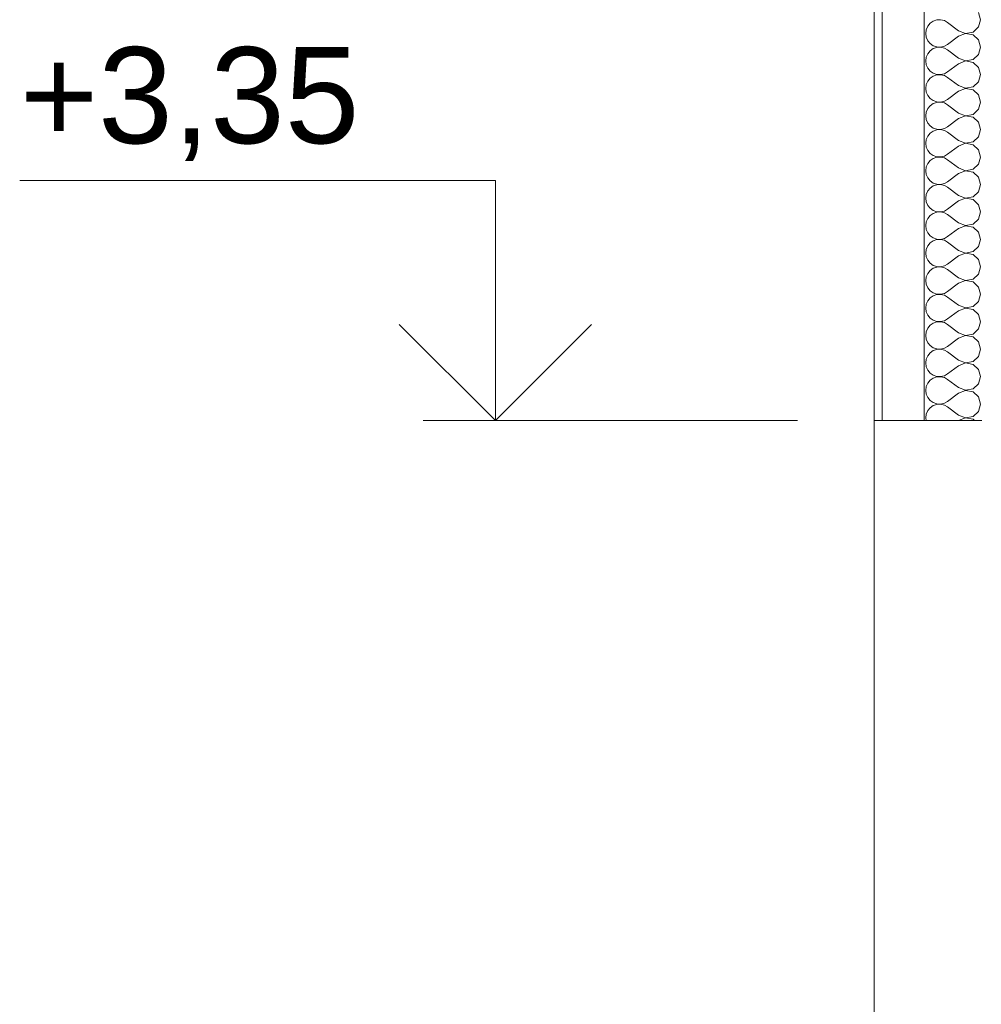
# Model space of a CAD drawing. Header units: millimetres. Extents: x -7244281 to -6598479, y 5719953 to 5938280.
# Tile 34 of 73: x -6719154 to -6716653, y 5730381 to 5732943. Entities that reach past the tile are written whole.
import ezdxf

# ---------------------------------------------------------------- set-up
doc = ezdxf.new("R2010")
doc.units = ezdxf.units.MM
doc.header["$MEASUREMENT"] = 0
for name, color, linetype in [('АР-Стены_внешние_.АР', 7, 'Continuous'), ('АР-Чертеж-Размеры.АР', 7, 'Continuous'), ('Двери Archicad', 7, 'Continuous')]:
    doc.layers.add(name, color=color, linetype=linetype)
for name, color, linetype, lineweight in [('АР-Стены_внешние_.АР_Ном._пера__1', 7, 'Continuous', 0), ('АР-Чертеж-Размеры.АР_Ном._пера__1', 7, 'Continuous', 0), ('Двери Archicad_Ном._пера__1', 7, 'Continuous', 20)]:
    doc.layers.add(name, color=color, linetype=linetype, lineweight=lineweight)
doc.styles.add('РЎР“Р•РќР•Р\xa0Р\x98Р\xa0_РЎРўР\x98Р›Р¬_2', font='GOST_Common.ttf')
doc.styles.add('РЎР“Р•РќР•Р\xa0Р\x98Р\xa0_РЎРўР\x98Р›Р¬_4', font='arial.ttf')
doc.dimstyles.new('СГЕНЕРИР_СТИЛЬ__3', dxfattribs={"dimtxt": 200, "dimasz": 142.5, "dimexe": 0.18, "dimexo": 300000, "dimgap": 0, "dimtad": 1, "dimlfac": 0.001, "dimzin": 0, "dimdsep": 46, "dimtxsty": 'РЎР“Р•РќР•Р\xa0Р\x98Р\xa0_РЎРўР\x98Р›Р¬_2', "dimblk": 'ARROWHEAD_6', "dimblk1": 'ARROWHEAD_6', "dimblk2": 'ARROWHEAD_6', "dimcen": 0.09, "dimclrd": 7, "dimclre": 7, "dimclrt": 7, "dimadec": 0, "dimazin": 0, "dimtfac": 1, "dimtdec": 4, "dimtmove": 0, "dimatfit": 3, "dimfxl": 1, "dimtolj": 1, "dimtzin": 0, "dimarcsym": 0})

# ---------------------------------------------------------------- blocks, each defined once
blk = doc.blocks.new('*X88', base_point=(-6165324.7, 5728550))
at = {"layer": 'АР-Стены_внешние_.АР_Ном._пера__1', "color": 7, "linetype": 'Continuous', "lineweight": 0}
for p, q in [((-6716654.6, 5732942.8), (-6716659.9, 5732961.6)), ((-6716785.8, 5732933.5), (-6716792.1, 5732925.9)), ((-6716777.7, 5732939.1), (-6716785.8, 5732933.5)), ((-6716768.4, 5732942.2), (-6716777.7, 5732939.1)), ((-6716758.5, 5732942.7), (-6716768.4, 5732942.2)), ((-6716748.9, 5732940.4), (-6716758.5, 5732942.7)), ((-6716740.3, 5732935.7), (-6716748.9, 5732940.4)), ((-6716711.7, 5732914.3), (-6716740.3, 5732935.7)), ((-6716659.9, 5732924), (-6716654.6, 5732942.8)), ((-6716796.1, 5732916.9), (-6716797.4, 5732907.1)), ((-6716792.1, 5732925.9), (-6716796.1, 5732916.9)), ((-6716711.7, 5732914.3), (-6716693.5, 5732907.3)), ((-6716693.5, 5732907.3), (-6716674.3, 5732910.9)), ((-6716674.3, 5732910.9), (-6716659.9, 5732924)), ((-6716797.4, 5732907.1), (-6716796.1, 5732897.3)), ((-6716796.1, 5732897.3), (-6716792.1, 5732888.3)), ((-6716792.1, 5732888.3), (-6716785.8, 5732880.7)), ((-6716711.7, 5732900), (-6716740.3, 5732878.5)), ((-6716693.5, 5732907), (-6716711.7, 5732900)), ((-6716674.3, 5732903.3), (-6716693.5, 5732907)), ((-6716659.9, 5732890.2), (-6716674.3, 5732903.3)), ((-6716654.6, 5732871.4), (-6716659.9, 5732890.2)), ((-6716785.8, 5732862), (-6716792.1, 5732854.5)), ((-6716785.8, 5732880.7), (-6716777.7, 5732875.2)), ((-6716777.7, 5732867.6), (-6716785.8, 5732862)), ((-6716777.7, 5732875.2), (-6716768.4, 5732872)), ((-6716768.4, 5732870.8), (-6716777.7, 5732867.6)), ((-6716768.4, 5732872), (-6716758.5, 5732871.5)), ((-6716758.5, 5732871.3), (-6716768.4, 5732870.8)), ((-6716758.5, 5732871.5), (-6716748.9, 5732873.8)), ((-6716748.9, 5732869), (-6716758.5, 5732871.3)), ((-6716748.9, 5732873.8), (-6716740.3, 5732878.5)), ((-6716740.3, 5732864.3), (-6716748.9, 5732869)), ((-6716711.7, 5732842.8), (-6716740.3, 5732864.3)), ((-6716659.9, 5732852.6), (-6716654.6, 5732871.4)), ((-6716796.1, 5732845.4), (-6716797.4, 5732835.7)), ((-6716797.4, 5732835.7), (-6716796.1, 5732825.9)), ((-6716792.1, 5732854.5), (-6716796.1, 5732845.4)), ((-6716711.7, 5732842.8), (-6716693.5, 5732835.8)), ((-6716693.5, 5732835.5), (-6716711.7, 5732828.5)), ((-6716693.5, 5732835.8), (-6716674.3, 5732839.5)), ((-6716674.3, 5732831.9), (-6716693.5, 5732835.5)), ((-6716674.3, 5732839.5), (-6716659.9, 5732852.6)), ((-6716659.9, 5732818.7), (-6716674.3, 5732831.9)), ((-6716796.1, 5732825.9), (-6716792.1, 5732816.9)), ((-6716792.1, 5732816.9), (-6716785.8, 5732809.3)), ((-6716785.8, 5732809.3), (-6716777.7, 5732803.7)), ((-6716748.9, 5732802.3), (-6716740.3, 5732807.1)), ((-6716711.7, 5732828.5), (-6716740.3, 5732807.1)), ((-6716654.6, 5732800), (-6716659.9, 5732818.7)), ((-6716792.1, 5732783), (-6716796.1, 5732774)), ((-6716785.8, 5732790.6), (-6716792.1, 5732783)), ((-6716777.7, 5732796.2), (-6716785.8, 5732790.6)), ((-6716777.7, 5732803.7), (-6716768.4, 5732800.6)), ((-6716768.4, 5732799.3), (-6716777.7, 5732796.2)), ((-6716768.4, 5732800.6), (-6716758.5, 5732800.1)), ((-6716758.5, 5732799.8), (-6716768.4, 5732799.3)), ((-6716758.5, 5732800.1), (-6716748.9, 5732802.3)), ((-6716748.9, 5732797.6), (-6716758.5, 5732799.8)), ((-6716740.3, 5732792.8), (-6716748.9, 5732797.6)), ((-6716711.7, 5732771.4), (-6716740.3, 5732792.8)), ((-6716674.3, 5732768), (-6716659.9, 5732781.2)), ((-6716659.9, 5732781.2), (-6716654.6, 5732800)), ((-6716796.1, 5732774), (-6716797.4, 5732764.3)), ((-6716797.4, 5732764.3), (-6716796.1, 5732754.5)), ((-6716796.1, 5732754.5), (-6716792.1, 5732745.5)), ((-6716711.7, 5732757.1), (-6716740.3, 5732735.7)), ((-6716711.7, 5732771.4), (-6716693.5, 5732764.4)), ((-6716693.5, 5732764.1), (-6716711.7, 5732757.1)), ((-6716693.5, 5732764.4), (-6716674.3, 5732768)), ((-6716674.3, 5732760.5), (-6716693.5, 5732764.1)), ((-6716659.9, 5732747.3), (-6716674.3, 5732760.5)), ((-6716792.1, 5732745.5), (-6716785.8, 5732737.9)), ((-6716785.8, 5732737.9), (-6716777.7, 5732732.3)), ((-6716777.7, 5732732.3), (-6716768.4, 5732729.2)), ((-6716768.4, 5732727.9), (-6716777.7, 5732724.8)), ((-6716768.4, 5732729.2), (-6716758.5, 5732728.7)), ((-6716758.5, 5732728.4), (-6716768.4, 5732727.9)), ((-6716758.5, 5732728.7), (-6716748.9, 5732730.9)), ((-6716748.9, 5732726.2), (-6716758.5, 5732728.4)), ((-6716748.9, 5732730.9), (-6716740.3, 5732735.7)), ((-6716654.6, 5732728.5), (-6716659.9, 5732747.3)), ((-6716659.9, 5732709.8), (-6716654.6, 5732728.5)), ((-6716796.1, 5732702.6), (-6716797.4, 5732692.8)), ((-6716792.1, 5732711.6), (-6716796.1, 5732702.6)), ((-6716785.8, 5732719.2), (-6716792.1, 5732711.6)), ((-6716777.7, 5732724.8), (-6716785.8, 5732719.2)), ((-6716740.3, 5732721.4), (-6716748.9, 5732726.2)), ((-6716711.7, 5732700), (-6716740.3, 5732721.4)), ((-6716674.3, 5732696.6), (-6716659.9, 5732709.8)), ((-6716797.4, 5732692.8), (-6716796.1, 5732683.1)), ((-6716796.1, 5732683.1), (-6716792.1, 5732674)), ((-6716711.7, 5732685.7), (-6716740.3, 5732664.3)), ((-6716711.7, 5732700), (-6716693.5, 5732693)), ((-6716693.5, 5732692.7), (-6716711.7, 5732685.7)), ((-6716693.5, 5732693), (-6716674.3, 5732696.6)), ((-6716674.3, 5732689.1), (-6716693.5, 5732692.7)), ((-6716659.9, 5732675.9), (-6716674.3, 5732689.1)), ((-6716792.1, 5732674), (-6716785.8, 5732666.5)), ((-6716785.8, 5732666.5), (-6716777.7, 5732660.9)), ((-6716777.7, 5732653.3), (-6716785.8, 5732647.8)), ((-6716777.7, 5732660.9), (-6716768.4, 5732657.7)), ((-6716768.4, 5732656.5), (-6716777.7, 5732653.3)), ((-6716768.4, 5732657.7), (-6716758.5, 5732657.3)), ((-6716758.5, 5732657), (-6716768.4, 5732656.5)), ((-6716758.5, 5732657.3), (-6716748.9, 5732659.5)), ((-6716748.9, 5732654.7), (-6716758.5, 5732657)), ((-6716748.9, 5732659.5), (-6716740.3, 5732664.3)), ((-6716740.3, 5732650), (-6716748.9, 5732654.7)), ((-6716654.6, 5732657.1), (-6716659.9, 5732675.9)), ((-6716659.9, 5732638.3), (-6716654.6, 5732657.1)), ((-6716796.1, 5732631.2), (-6716797.4, 5732621.4)), ((-6716792.1, 5732640.2), (-6716796.1, 5732631.2)), ((-6716785.8, 5732647.8), (-6716792.1, 5732640.2)), ((-6716711.7, 5732628.5), (-6716740.3, 5732650)), ((-6716711.7, 5732628.5), (-6716693.5, 5732621.5)), ((-6716674.3, 5732625.2), (-6716659.9, 5732638.3)), ((-6716797.4, 5732621.4), (-6716796.1, 5732611.6)), ((-6716796.1, 5732611.6), (-6716792.1, 5732602.6)), ((-6716792.1, 5732602.6), (-6716785.8, 5732595)), ((-6716711.7, 5732614.3), (-6716740.3, 5732592.8)), ((-6716693.5, 5732621.3), (-6716711.7, 5732614.3)), ((-6716693.5, 5732621.5), (-6716674.3, 5732625.2)), ((-6716674.3, 5732617.6), (-6716693.5, 5732621.3)), ((-6716659.9, 5732604.5), (-6716674.3, 5732617.6)), ((-6716654.6, 5732585.7), (-6716659.9, 5732604.5)), ((-6716785.8, 5732576.3), (-6716792.1, 5732568.7)), ((-6716785.8, 5732595), (-6716777.7, 5732589.5)), ((-6716777.7, 5732581.9), (-6716785.8, 5732576.3)), ((-6716777.7, 5732589.5), (-6716768.4, 5732586.3)), ((-6716768.4, 5732585.1), (-6716777.7, 5732581.9)), ((-6716768.4, 5732586.3), (-6716758.5, 5732585.8)), ((-6716758.5, 5732585.5), (-6716768.4, 5732585.1)), ((-6716758.5, 5732585.8), (-6716748.9, 5732588.1)), ((-6716748.9, 5732583.3), (-6716758.5, 5732585.5)), ((-6716748.9, 5732588.1), (-6716740.3, 5732592.8)), ((-6716740.3, 5732578.5), (-6716748.9, 5732583.3)), ((-6716711.7, 5732557.1), (-6716740.3, 5732578.5)), ((-6716659.9, 5732566.9), (-6716654.6, 5732585.7)), ((-6716796.1, 5732559.7), (-6716797.4, 5732550)), ((-6716797.4, 5732550), (-6716796.1, 5732540.2)), ((-6716792.1, 5732568.7), (-6716796.1, 5732559.7)), ((-6716711.7, 5732557.1), (-6716693.5, 5732550.1)), ((-6716693.5, 5732549.8), (-6716711.7, 5732542.8)), ((-6716693.5, 5732550.1), (-6716674.3, 5732553.7)), ((-6716674.3, 5732546.2), (-6716693.5, 5732549.8)), ((-6716674.3, 5732553.7), (-6716659.9, 5732566.9)), ((-6716796.1, 5732540.2), (-6716792.1, 5732531.2)), ((-6716792.1, 5732531.2), (-6716785.8, 5732523.6)), ((-6716785.8, 5732523.6), (-6716777.7, 5732518)), ((-6716711.7, 5732542.8), (-6716740.3, 5732521.4)), ((-6716659.9, 5732533), (-6716674.3, 5732546.2)), ((-6716654.6, 5732514.3), (-6716659.9, 5732533)), ((-6716785.8, 5732504.9), (-6716792.1, 5732497.3)), ((-6716777.7, 5732510.5), (-6716785.8, 5732504.9)), ((-6716777.7, 5732518), (-6716768.4, 5732514.9)), ((-6716768.4, 5732513.6), (-6716777.7, 5732510.5)), ((-6716768.4, 5732514.9), (-6716758.5, 5732514.4)), ((-6716758.5, 5732514.1), (-6716768.4, 5732513.6)), ((-6716758.5, 5732514.4), (-6716748.9, 5732516.6)), ((-6716748.9, 5732511.9), (-6716758.5, 5732514.1)), ((-6716748.9, 5732516.6), (-6716740.3, 5732521.4)), ((-6716740.3, 5732507.1), (-6716748.9, 5732511.9)), ((-6716711.7, 5732485.7), (-6716740.3, 5732507.1)), ((-6716659.9, 5732495.5), (-6716654.6, 5732514.3)), ((-6716796.1, 5732488.3), (-6716797.4, 5732478.5)), ((-6716797.4, 5732478.5), (-6716796.1, 5732468.8)), ((-6716792.1, 5732497.3), (-6716796.1, 5732488.3)), ((-6716711.7, 5732485.7), (-6716693.5, 5732478.7)), ((-6716693.5, 5732478.4), (-6716711.7, 5732471.4)), ((-6716693.5, 5732478.7), (-6716674.3, 5732482.3)), ((-6716674.3, 5732474.8), (-6716693.5, 5732478.4)), ((-6716674.3, 5732482.3), (-6716659.9, 5732495.5)), ((-6716659.9, 5732461.6), (-6716674.3, 5732474.8)), ((-6716796.1, 5732468.8), (-6716792.1, 5732459.8)), ((-6716792.1, 5732459.8), (-6716785.8, 5732452.2)), ((-6716785.8, 5732452.2), (-6716777.7, 5732446.6)), ((-6716777.7, 5732446.6), (-6716768.4, 5732443.4)), ((-6716748.9, 5732445.2), (-6716740.3, 5732450)), ((-6716711.7, 5732471.4), (-6716740.3, 5732450)), ((-6716654.6, 5732442.8), (-6716659.9, 5732461.6)), ((-6716792.1, 5732425.9), (-6716796.1, 5732416.9)), ((-6716785.8, 5732433.5), (-6716792.1, 5732425.9)), ((-6716777.7, 5732439.1), (-6716785.8, 5732433.5)), ((-6716768.4, 5732442.2), (-6716777.7, 5732439.1)), ((-6716768.4, 5732443.4), (-6716758.5, 5732443)), ((-6716758.5, 5732442.7), (-6716768.4, 5732442.2)), ((-6716758.5, 5732443), (-6716748.9, 5732445.2)), ((-6716748.9, 5732440.4), (-6716758.5, 5732442.7)), ((-6716740.3, 5732435.7), (-6716748.9, 5732440.4)), ((-6716711.7, 5732414.3), (-6716740.3, 5732435.7)), ((-6716674.3, 5732410.9), (-6716659.9, 5732424)), ((-6716659.9, 5732424), (-6716654.6, 5732442.8)), ((-6716796.1, 5732416.9), (-6716797.4, 5732407.1)), ((-6716797.4, 5732407.1), (-6716796.1, 5732397.3)), ((-6716796.1, 5732397.3), (-6716792.1, 5732388.3)), ((-6716711.7, 5732400), (-6716740.3, 5732378.5)), ((-6716711.7, 5732414.3), (-6716693.5, 5732407.3)), ((-6716693.5, 5732407), (-6716711.7, 5732400)), ((-6716693.5, 5732407.3), (-6716674.3, 5732410.9)), ((-6716674.3, 5732403.3), (-6716693.5, 5732407)), ((-6716659.9, 5732390.2), (-6716674.3, 5732403.3)), ((-6716792.1, 5732388.3), (-6716785.8, 5732380.7)), ((-6716785.8, 5732380.7), (-6716777.7, 5732375.2)), ((-6716777.7, 5732375.2), (-6716768.4, 5732372)), ((-6716768.4, 5732370.8), (-6716777.7, 5732367.6)), ((-6716768.4, 5732372), (-6716758.5, 5732371.5)), ((-6716758.5, 5732371.3), (-6716768.4, 5732370.8)), ((-6716758.5, 5732371.5), (-6716748.9, 5732373.8)), ((-6716748.9, 5732369), (-6716758.5, 5732371.3)), ((-6716748.9, 5732373.8), (-6716740.3, 5732378.5)), ((-6716654.6, 5732371.4), (-6716659.9, 5732390.2)), ((-6716659.9, 5732352.6), (-6716654.6, 5732371.4)), ((-6716796.1, 5732345.4), (-6716797.4, 5732335.7)), ((-6716792.1, 5732354.5), (-6716796.1, 5732345.4)), ((-6716785.8, 5732362), (-6716792.1, 5732354.5)), ((-6716777.7, 5732367.6), (-6716785.8, 5732362)), ((-6716740.3, 5732364.3), (-6716748.9, 5732369)), ((-6716711.7, 5732342.8), (-6716740.3, 5732364.3)), ((-6716674.3, 5732339.5), (-6716659.9, 5732352.6)), ((-6716797.4, 5732335.7), (-6716796.1, 5732325.9)), ((-6716796.1, 5732325.9), (-6716792.1, 5732316.9)), ((-6716711.7, 5732328.5), (-6716740.3, 5732307.1)), ((-6716711.7, 5732342.8), (-6716693.5, 5732335.8)), ((-6716693.5, 5732335.5), (-6716711.7, 5732328.5)), ((-6716693.5, 5732335.8), (-6716674.3, 5732339.5)), ((-6716674.3, 5732331.9), (-6716693.5, 5732335.5)), ((-6716659.9, 5732318.7), (-6716674.3, 5732331.9)), ((-6716654.6, 5732300), (-6716659.9, 5732318.7)), ((-6716792.1, 5732316.9), (-6716785.8, 5732309.3)), ((-6716785.8, 5732309.3), (-6716777.7, 5732303.7)), ((-6716777.7, 5732296.2), (-6716785.8, 5732290.6)), ((-6716777.7, 5732303.7), (-6716768.4, 5732300.6)), ((-6716768.4, 5732299.3), (-6716777.7, 5732296.2)), ((-6716768.4, 5732300.6), (-6716758.5, 5732300.1)), ((-6716758.5, 5732299.8), (-6716768.4, 5732299.3)), ((-6716758.5, 5732300.1), (-6716748.9, 5732302.3)), ((-6716748.9, 5732297.6), (-6716758.5, 5732299.8)), ((-6716748.9, 5732302.3), (-6716740.3, 5732307.1)), ((-6716740.3, 5732292.8), (-6716748.9, 5732297.6)), ((-6716711.7, 5732271.4), (-6716740.3, 5732292.8)), ((-6716659.9, 5732281.2), (-6716654.6, 5732300)), ((-6716796.1, 5732274), (-6716797.4, 5732264.3)), ((-6716792.1, 5732283), (-6716796.1, 5732274)), ((-6716785.8, 5732290.6), (-6716792.1, 5732283)), ((-6716711.7, 5732271.4), (-6716693.5, 5732264.4)), ((-6716693.5, 5732264.4), (-6716674.3, 5732268)), ((-6716674.3, 5732268), (-6716659.9, 5732281.2)), ((-6716797.4, 5732264.3), (-6716796.1, 5732254.5)), ((-6716796.1, 5732254.5), (-6716792.1, 5732245.5)), ((-6716792.1, 5732245.5), (-6716785.8, 5732237.9)), ((-6716711.7, 5732257.1), (-6716740.3, 5732235.7)), ((-6716693.5, 5732264.1), (-6716711.7, 5732257.1)), ((-6716674.3, 5732260.5), (-6716693.5, 5732264.1)), ((-6716659.9, 5732247.3), (-6716674.3, 5732260.5)), ((-6716654.6, 5732228.5), (-6716659.9, 5732247.3)), ((-6716785.8, 5732219.2), (-6716792.1, 5732211.6)), ((-6716785.8, 5732237.9), (-6716777.7, 5732232.3)), ((-6716777.7, 5732224.8), (-6716785.8, 5732219.2)), ((-6716777.7, 5732232.3), (-6716768.4, 5732229.2)), ((-6716768.4, 5732227.9), (-6716777.7, 5732224.8)), ((-6716768.4, 5732229.2), (-6716758.5, 5732228.7)), ((-6716758.5, 5732228.4), (-6716768.4, 5732227.9)), ((-6716758.5, 5732228.7), (-6716748.9, 5732230.9)), ((-6716748.9, 5732226.2), (-6716758.5, 5732228.4)), ((-6716748.9, 5732230.9), (-6716740.3, 5732235.7)), ((-6716740.3, 5732221.4), (-6716748.9, 5732226.2)), ((-6716711.7, 5732200), (-6716740.3, 5732221.4)), ((-6716659.9, 5732209.8), (-6716654.6, 5732228.5)), ((-6716796.1, 5732202.6), (-6716797.4, 5732192.8)), ((-6716797.4, 5732192.8), (-6716796.1, 5732183.1)), ((-6716792.1, 5732211.6), (-6716796.1, 5732202.6)), ((-6716711.7, 5732200), (-6716693.5, 5732193)), ((-6716693.5, 5732192.7), (-6716711.7, 5732185.7)), ((-6716693.5, 5732193), (-6716674.3, 5732196.6)), ((-6716674.3, 5732189.1), (-6716693.5, 5732192.7)), ((-6716674.3, 5732196.6), (-6716659.9, 5732209.8)), ((-6716796.1, 5732183.1), (-6716792.1, 5732174)), ((-6716792.1, 5732174), (-6716785.8, 5732166.5)), ((-6716785.8, 5732166.5), (-6716777.7, 5732160.9)), ((-6716711.7, 5732185.7), (-6716740.3, 5732164.3)), ((-6716659.9, 5732175.9), (-6716674.3, 5732189.1)), ((-6716654.6, 5732157.1), (-6716659.9, 5732175.9)), ((-6716792.1, 5732140.2), (-6716796.1, 5732131.2)), ((-6716785.8, 5732147.8), (-6716792.1, 5732140.2)), ((-6716777.7, 5732153.3), (-6716785.8, 5732147.8)), ((-6716777.7, 5732160.9), (-6716768.4, 5732157.7)), ((-6716768.4, 5732156.5), (-6716777.7, 5732153.3)), ((-6716768.4, 5732157.7), (-6716758.5, 5732157.3)), ((-6716758.5, 5732157), (-6716768.4, 5732156.5)), ((-6716758.5, 5732157.3), (-6716748.9, 5732159.5)), ((-6716748.9, 5732154.7), (-6716758.5, 5732157)), ((-6716748.9, 5732159.5), (-6716740.3, 5732164.3)), ((-6716740.3, 5732150), (-6716748.9, 5732154.7)), ((-6716711.7, 5732128.5), (-6716740.3, 5732150)), ((-6716659.9, 5732138.3), (-6716654.6, 5732157.1)), ((-6716796.1, 5732131.2), (-6716797.4, 5732121.4)), ((-6716797.4, 5732121.4), (-6716796.1, 5732111.6)), ((-6716711.7, 5732114.3), (-6716740.3, 5732092.8)), ((-6716711.7, 5732128.5), (-6716693.5, 5732121.5)), ((-6716693.5, 5732121.3), (-6716711.7, 5732114.3)), ((-6716693.5, 5732121.5), (-6716674.3, 5732125.2)), ((-6716674.3, 5732117.6), (-6716693.5, 5732121.3)), ((-6716674.3, 5732125.2), (-6716659.9, 5732138.3)), ((-6716659.9, 5732104.5), (-6716674.3, 5732117.6)), ((-6716796.1, 5732111.6), (-6716792.1, 5732102.6)), ((-6716792.1, 5732102.6), (-6716785.8, 5732095)), ((-6716785.8, 5732095), (-6716777.7, 5732089.5)), ((-6716777.7, 5732089.5), (-6716768.4, 5732086.3)), ((-6716758.5, 5732085.8), (-6716748.9, 5732088.1)), ((-6716748.9, 5732088.1), (-6716740.3, 5732092.8)), ((-6716654.6, 5732085.7), (-6716659.9, 5732104.5)), ((-6716792.1, 5732068.7), (-6716796.1, 5732059.7)), ((-6716785.8, 5732076.3), (-6716792.1, 5732068.7)), ((-6716777.7, 5732081.9), (-6716785.8, 5732076.3)), ((-6716768.4, 5732085.1), (-6716777.7, 5732081.9)), ((-6716768.4, 5732086.3), (-6716758.5, 5732085.8)), ((-6716758.5, 5732085.5), (-6716768.4, 5732085.1)), ((-6716748.9, 5732083.3), (-6716758.5, 5732085.5)), ((-6716740.3, 5732078.5), (-6716748.9, 5732083.3)), ((-6716711.7, 5732057.1), (-6716740.3, 5732078.5)), ((-6716674.3, 5732053.7), (-6716659.9, 5732066.9)), ((-6716659.9, 5732066.9), (-6716654.6, 5732085.7)), ((-6716796.1, 5732059.7), (-6716797.4, 5732050)), ((-6716797.4, 5732050), (-6716796.1, 5732040.2)), ((-6716796.1, 5732040.2), (-6716792.1, 5732031.2)), ((-6716711.7, 5732042.8), (-6716740.3, 5732021.4)), ((-6716711.7, 5732057.1), (-6716693.5, 5732050.1)), ((-6716693.5, 5732049.8), (-6716711.7, 5732042.8)), ((-6716693.5, 5732050.1), (-6716674.3, 5732053.7)), ((-6716674.3, 5732046.2), (-6716693.5, 5732049.8)), ((-6716659.9, 5732033), (-6716674.3, 5732046.2)), ((-6716792.1, 5732031.2), (-6716785.8, 5732023.6)), ((-6716785.8, 5732023.6), (-6716777.7, 5732018)), ((-6716777.7, 5732018), (-6716768.4, 5732014.9)), ((-6716768.4, 5732013.6), (-6716777.7, 5732010.5)), ((-6716768.4, 5732014.9), (-6716758.5, 5732014.4)), ((-6716758.5, 5732014.1), (-6716768.4, 5732013.6)), ((-6716758.5, 5732014.4), (-6716748.9, 5732016.6)), ((-6716748.9, 5732011.9), (-6716758.5, 5732014.1)), ((-6716748.9, 5732016.6), (-6716740.3, 5732021.4)), ((-6716740.3, 5732007.1), (-6716748.9, 5732011.9)), ((-6716654.6, 5732014.3), (-6716659.9, 5732033)), ((-6716659.9, 5731995.5), (-6716654.6, 5732014.3)), ((-6716796.1, 5731988.3), (-6716797.4, 5731978.5)), ((-6716792.1, 5731997.3), (-6716796.1, 5731988.3)), ((-6716785.8, 5732004.9), (-6716792.1, 5731997.3)), ((-6716777.7, 5732010.5), (-6716785.8, 5732004.9)), ((-6716711.7, 5731985.7), (-6716740.3, 5732007.1)), ((-6716711.7, 5731985.7), (-6716693.5, 5731978.7)), ((-6716674.3, 5731982.3), (-6716659.9, 5731995.5)), ((-6716797.4, 5731978.5), (-6716796.1, 5731968.8)), ((-6716796.1, 5731968.8), (-6716792.1, 5731959.8)), ((-6716792.1, 5731959.8), (-6716785.8, 5731952.2)), ((-6716711.7, 5731971.4), (-6716740.3, 5731950)), ((-6716693.5, 5731978.4), (-6716711.7, 5731971.4)), ((-6716693.5, 5731978.7), (-6716674.3, 5731982.3)), ((-6716674.3, 5731974.8), (-6716693.5, 5731978.4)), ((-6716659.9, 5731961.6), (-6716674.3, 5731974.8)), ((-6716654.6, 5731942.8), (-6716659.9, 5731961.6)), ((-6716785.8, 5731952.2), (-6716777.7, 5731946.6)), ((-6716777.7, 5731939.1), (-6716785.8, 5731933.5)), ((-6716777.7, 5731946.6), (-6716768.4, 5731943.4)), ((-6716768.4, 5731942.2), (-6716777.7, 5731939.1)), ((-6716768.4, 5731943.4), (-6716758.5, 5731943)), ((-6716758.5, 5731942.7), (-6716768.4, 5731942.2)), ((-6716758.5, 5731943), (-6716748.9, 5731945.2)), ((-6716748.9, 5731940.4), (-6716758.5, 5731942.7)), ((-6716748.9, 5731945.2), (-6716740.3, 5731950)), ((-6716740.3, 5731935.7), (-6716748.9, 5731940.4)), ((-6716711.7, 5731914.3), (-6716740.3, 5731935.7)), ((-6716659.9, 5731924), (-6716654.6, 5731942.8)), ((-6716796.1, 5731916.9), (-6716797.4, 5731907.1)), ((-6716792.1, 5731925.9), (-6716796.1, 5731916.9)), ((-6716785.8, 5731933.5), (-6716792.1, 5731925.9)), ((-6716711.7, 5731914.3), (-6716693.5, 5731907.3)), ((-6716693.5, 5731907.3), (-6716674.3, 5731910.9)), ((-6716674.3, 5731910.9), (-6716659.9, 5731924)), ((-6716797.4, 5731907.1), (-6716796.4, 5731900)), ((-6716693.5, 5731907), (-6716711.7, 5731900)), ((-6716711.7, 5731900), (-6716711.7, 5731900)), ((-6716674.3, 5731903.3), (-6716693.5, 5731907)), ((-6716670.6, 5731900), (-6716674.3, 5731903.3))]:
    blk.add_line(p, q, dxfattribs=at)
blk = doc.blocks.new('Элемент Разреза_31_3', base_point=(-6165324.7, 5728550))
at = {"layer": 'АР-Стены_внешние_.АР_Ном._пера__1', "color": 7, "linetype": 'Continuous', "lineweight": 0}
for p, q in [((-6716931, 5734510), (-6716931, 5731900)), ((-6716911, 5734510), (-6716911, 5731900)), ((-6716801, 5734510), (-6716801, 5731900)), ((-6716651, 5731900), (-6716801, 5731900))]:
    blk.add_line(p, q, dxfattribs=at)
at = {"layer": 'АР-Стены_внешние_.АР_Ном._пера__1', "color": 7, "linetype": 'Continuous', "lineweight": 0, "flags": 128}
blk.add_lwpolyline([(-6716801, 5731900), (-6716911, 5731900), (-6716931, 5731900)], dxfattribs=at)
at = {"layer": 'АР-Стены_внешние_.АР', "lineweight": 0}
blk.add_blockref('*X88', (-6165324.7, 5728550), dxfattribs=at)
blk = doc.blocks.new('Элемент Разреза_33_3', base_point=(-6165324.7, 5728550))
at = {"layer": 'Двери Archicad_Ном._пера__1', "color": 7, "linetype": 'Continuous', "lineweight": 0}
blk.add_line((-6716931, 5728903.6), (-6716931, 5731900), dxfattribs=at)
blk = doc.blocks.new('Линейный Размер_9_3', base_point=(-6717916.5, 5728900))
at = {"layer": 'АР-Чертеж-Размеры.АР_Ном._пера__1', "color": 7, "linetype": 'Continuous', "lineweight": 0}
for p, q in [((-6717916.5, 5732525), (-6719153.5, 5732525)), ((-6717916.5, 5731900), (-6717916.5, 5732525)), ((-6717916.5, 5731900), (-6718166.5, 5732150)), ((-6717666.5, 5732150), (-6717916.5, 5731900)), ((-6717916.5, 5731900), (-6718104, 5731900)), ((-6717916.5, 5731900), (-6717131, 5731900)), ((-6717916.5, 5729525), (-6719153.5, 5729525)), ((-6717916.5, 5728900), (-6717916.5, 5729525)), ((-6717916.5, 5728900), (-6718166.5, 5729150)), ((-6717666.5, 5729150), (-6717916.5, 5728900)), ((-6717916.5, 5728900), (-6718104, 5728900)), ((-6717916.5, 5728900), (-6717729, 5728900))]:
    blk.add_line(p, q, dxfattribs=at)
at = {"layer": 'АР-Чертеж-Размеры.АР_Ном._пера__1', "color": 7, "lineweight": 0, "char_height": 250, "attachment_point": 7, "style": 'РЎР“Р•РќР•Р\xa0Р\x98Р\xa0_РЎРўР\x98Р›Р¬_4'}
for s, insert in [('\\A1;{\\pql;\\fArial|b0|i0|c204|p0;\\W1.000000;+3,35}', (-6719153.5, 5732575)), ('\\A1;{\\pql;\\fArial|b0|i0|c204|p0;\\W1.000000;+0,35}', (-6719153.5, 5729575))]:
    blk.add_mtext(s, dxfattribs=dict(at, insert=insert))
blk = doc.blocks.new('*D138', base_point=(-6165324.7, 5728550))
at = {"layer": 'АР-Чертеж-Размеры.АР_Ном._пера__1', "color": 7, "linetype": 'Continuous', "lineweight": 0, "transparency": 16777216}
for p, q in [((-6715999.5, 5731975), (-6715849.5, 5731825)), ((-6715783.9, 5731900), (-6716065.1, 5731900)), ((-6715924.5, 5728900), (-6715924.5, 5731900)), ((-6715999.5, 5728975), (-6715849.5, 5728825)), ((-6715783.9, 5728900), (-6716065.1, 5728900)), ((-6715924.5, 5728787.5), (-6715924.5, 5728900))]:
    blk.add_line(p, q, dxfattribs=at)
at = {"layer": 'АР-Чертеж-Размеры.АР_Ном._пера__1', "color": 7, "lineweight": 0, "transparency": 16777216, "char_height": 200, "attachment_point": 7, "rotation": 90, "style": 'РЎР“Р•РќР•Р\xa0Р\x98Р\xa0_РЎРўР\x98Р›Р¬_2'}
for s, insert in [('\\A1;{\\pql;\\fGOST Common|b0|i0|c204|p0;\\W1.000000;0,50}', (-6715964.5, 5731330)), ('\\A1;{\\pql;\\fGOST Common|b0|i0|c204|p0;\\W1.000000;3,00}', (-6715964.5, 5730152.5))]:
    blk.add_mtext(s, dxfattribs=dict(at, insert=insert))
blk = doc.blocks.new('ARROWHEAD_6')
at = {"color": 0, "linetype": 'Continuous', "lineweight": 0}
for p, q in [((-0.5, -0.5), (0.5, 0.5)), ((0, 0), (-1, 0))]:
    blk.add_line(p, q, dxfattribs=at)
blk = doc.blocks.new('*D139', base_point=(-6165324.7, 5728550))
at = {"layer": 'АР-Чертеж-Размеры.АР_Ном._пера__1', "color": 7, "linetype": 'Continuous', "lineweight": 0, "transparency": 16777216}
for p, q in [((-6715924.5, 5732400), (-6715924.5, 5732512.5)), ((-6715849.5, 5732325), (-6715999.5, 5732475)), ((-6715783.9, 5732400), (-6716065.1, 5732400)), ((-6715924.5, 5731900), (-6715924.5, 5732400)), ((-6715999.5, 5731975), (-6715849.5, 5731825)), ((-6715783.9, 5731900), (-6716065.1, 5731900))]:
    blk.add_line(p, q, dxfattribs=at)

msp = doc.modelspace()

# ---------------------------------------------------------------- block references
at = {"layer": 'АР-Стены_внешние_.АР', "lineweight": 0}
msp.add_blockref('Элемент Разреза_31_3', (-6165324.716, 5728549.966), dxfattribs=at)
at = {"layer": 'АР-Чертеж-Размеры.АР', "color": 7, "linetype": 'Continuous', "lineweight": 0}
msp.add_blockref('Линейный Размер_9_3', (-6717916.526, 5728899.957), dxfattribs=at)
at = {"layer": 'Двери Archicad', "lineweight": 0}
msp.add_blockref('Элемент Разреза_33_3', (-6165324.716, 5728549.966), dxfattribs=at)

# ---------------------------------------------------------------- dimensions: what is measured, and where the dimension line sits
at = {"layer": 'АР-Чертеж-Размеры.АР', "color": 7, "linetype": 'Continuous', "lineweight": 0}
for base, p1, p2, picture, middle in [((-6715924.476, 5732399.966), (-6716931.01, 5731899.957), (-6716674.703, 5732399.966), '*D139', (-6716064.476, 5731588.951)), ((-6715924.476, 5731899.957), (-6716680.904, 5728899.957), (-6716931.01, 5731899.957), '*D138', (-6716064.476, 5730411.412))]:
    dim = msp.add_linear_dim(base=base, p1=p1, p2=p2, angle=90, dimstyle='СГЕНЕРИР_СТИЛЬ__3', dxfattribs=at)
    dim.commit()
    dim.dimension.update_dxf_attribs({"geometry": picture, "text_midpoint": middle, "dimtype": 160, "text_rotation": 90})

doc.saveas('drawing.dxf')
